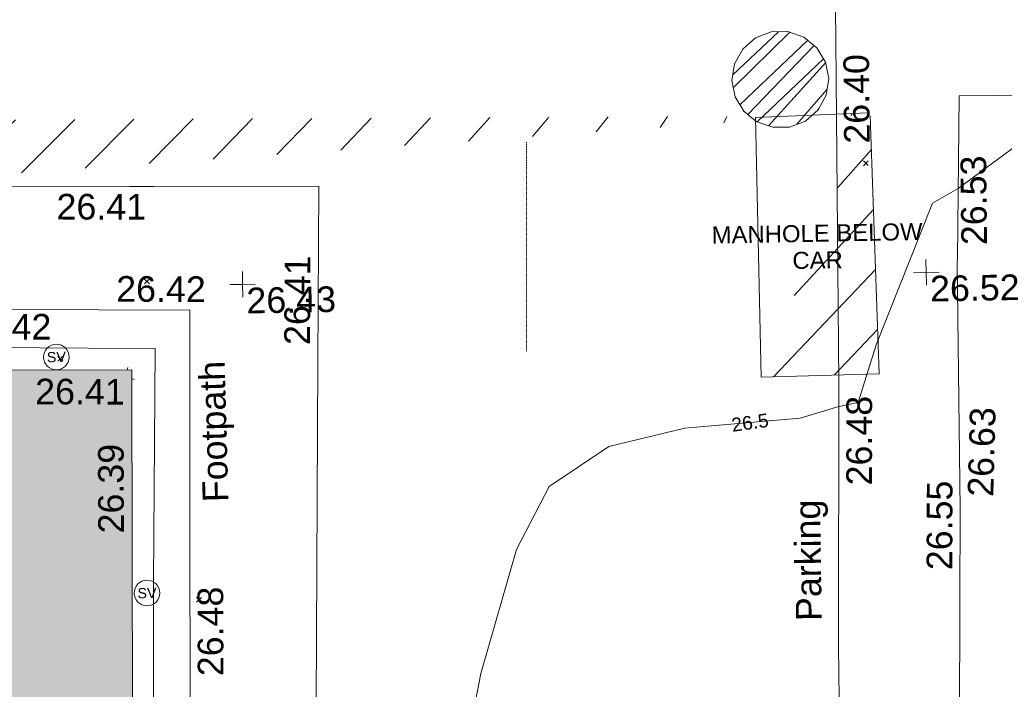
# Model space of a CAD drawing. Header units: millimetres. Extents: x -290717 to 520720, y -88450 to 287762.
# Tile 236 of 256: x 54517 to 68918, y 9662 to 19462. Entities that reach past the tile are written whole.
import ezdxf

# ---------------------------------------------------------------- set-up
doc = ezdxf.new("R2010")
doc.units = ezdxf.units.MM
for name, pattern in [('Dash', [6, 3, -3]), ('IMPORT-HIDDEN2 _3_', [4762.5, 3175, -1587.5]), ('IMPORT-UG_ELEC_STREET LIGHTING_QLB2 _2_', [2700, 1500, -300.0000000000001, 0, -250, 150, -300.0000000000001, 0, -200])]:
    doc.linetypes.add(name, pattern=pattern)
for name, color, linetype, lineweight, true_color in [('00_TOPO_EAVE', 7, 'Continuous', 9, 0x666666), ('00_TOPO_SERV_STOP_VALVE', 7, 'Continuous', 9, 0x666666), ('00_UAV_BUILDING_OUTLINE', 5, 'Continuous', 9, 0x0000ff), ('00_UAV_CONCRETE', 9, 'Continuous', 9, 0x808080), ('00_UAV_FOOTPATH', 7, 'Continuous', 9, 0xa50000), ('00_UAV_LEVEL_SPOT', 7, 'Continuous', 9, 0x666666), ('00_UAV_PARKING', 4, 'Continuous', 9, 0x00ffff), ('01_DTM_CONTOUR_MNR', 7, 'Continuous', 9, 0xa5a552), ('01_DTM_CONTOUR_MNR_LABELS', 7, 'Continuous', 9, 0xa5a552), ('12333-PUM-2D-U-0001-C01 - Rev2_REVIT IMPORT_dwg', 7, 'Continuous', 9, 0x767676), ('A_RHA_Line', 7, 'Continuous', 9, 0x00a600), ('A_RHA_Line-RoomAreaSeperator', 4, 'Dash', 9, 0x00ffff), ('PUM-CHAMBER EXTENTS', 6, 'IMPORT-HIDDEN2 _3_', 9, 0xff00ff), ('PUM-UNABLE TO SURVEY', 190, 'Continuous', 9, 0x7f00ff)]:
    doc.layers.add(name, color=color, linetype=linetype, lineweight=lineweight, true_color=true_color)
for name, color, linetype, lineweight in [('00_UAV_SURFACE', 7, 'Continuous', 9), ('A_RHA_Detail', 7, 'Continuous', 9), ('GEN-TEXT', 7, 'Continuous', 9)]:
    doc.layers.add(name, color=color, linetype=linetype, lineweight=lineweight)
doc.styles.add('Arial_1', font='arial.ttf', dxfattribs={"height": 250})
doc.styles.add('Swis721 Lt BT', font='swissl.ttf', dxfattribs={"height": 399.9999999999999})
doc.styles.add('Swis721 Lt BT_1', font='swissl.ttf', dxfattribs={"height": 200})
doc.styles.add('Swis721 Lt BT_2', font='swissl.ttf', dxfattribs={"height": 375})

# ---------------------------------------------------------------- blocks, each defined once
blk = doc.blocks.new('12333-PUM-2D-U-0001-C01 - Rev2_REVIT IMPORT_dwg_MSL_Eaves_SYM_1-V96-Site Location Plan Existing')
at = {"layer": '00_TOPO_EAVE', "color": 254, "true_color": 0xcccccc}
for p, q in [((85.4809092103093, 262.56699791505), (116.0873754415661, 356.5791934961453)), ((356.5791934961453, -116.0873754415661), (256.3530243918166, -83.45789751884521))]:
    blk.add_line(p, q, dxfattribs=at)
blk = doc.blocks.new('12333-PUM-2D-U-0001-C01 - Rev2_REVIT IMPORT_dwg_MSL_Sluice_Valve_SYM-2077246-Site Location Plan Existing')
at = {"layer": '00_TOPO_SERV_STOP_VALVE', "color": 254, "true_color": 0xcccccc}
blk.add_circle((0, 0), 500.0000000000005, dxfattribs=at)
at = {"layer": '00_TOPO_SERV_STOP_VALVE', "insert": (0, 198.9876086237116), "char_height": 399.9999999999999, "width": 785.1100955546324, "attachment_point": 2, "line_spacing_factor": 1.005061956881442, "style": 'Swis721 Lt BT'}
blk.add_mtext('SV', dxfattribs=at)
blk = doc.blocks.new('12333-PUM-2D-U-0001-C01 - Rev2_REVIT IMPORT_dwg_UAV-2077255-Site Location Plan Existing')
at = {"layer": '00_UAV_LEVEL_SPOT', "color": 254, "true_color": 0xcccccc, "flags": 128}
for points in [[(500.0000000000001, 0), (0, 0), (0, 500.0000000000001)], [(0, -500.0000000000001), (0, 0), (-500.0000000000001, 0)]]:
    blk.add_lwpolyline(points, dxfattribs=at)
blk = doc.blocks.new('12333-PUM-2D-U-0001-C01 - Rev2_REVIT IMPORT_dwg_MGS62954_T2_Galway_ITM_3d_Rev1-2077680-Site Location Plan Existing')
at = {"layer": '00_UAV_CONCRETE', "color": 254, "true_color": 0xcccccc, "flags": 128}
blk.add_lwpolyline([(533956493.1907822, 725554673.9320065), (533956520.6665001, 725553999.2555), (533959013.6665001, 725553955.2555001), (533959031.6478056, 725555775.3232448), (533959063.6665001, 725559016.2555001), (533959087.8507637, 725560774.8975872), (533959156.6026078, 725565774.4248832), (533959166.6665, 725566506.2555001)], dxfattribs=at)
at = {"layer": '00_UAV_FOOTPATH', "color": 254, "true_color": 0xcccccc, "flags": 128}
for points in [[(533953788.0375001, 725569750.5535), (533957893.9984466, 725569664.3986045), (533959221.0375001, 725569636.5535), (533959166.6665, 725566506.2555001)], [(533993072.2696593, 725572130.5538216), (533993074.1980001, 725572191.7465001), (533990590.1980001, 725572224.7465001), (533988136.501625, 725572288.9442148), (533987303.1980001, 725572310.7465), (533984262.1980003, 725572356.7465), (533983137.4971415, 725572374.2274361), (533980273.1980001, 725572418.7465001), (533978138.7141422, 725572462.465511), (533976416.1980001, 725572497.7464999), (533973481.198, 725572551.7465), (533973139.8394304, 725572554.7489772), (533970525.1980001, 725572577.7465), (533970459.0884669, 725570195.6251341), (533970457.6065001, 725570142.2255), (533970435.6065001, 725566525.2255), (533970407.7541479, 725565196.3306977), (533970369.6065, 725563376.2255001), (533971434.7722311, 725563333.7341017)]]:
    blk.add_lwpolyline(points, dxfattribs=at)
at = {"layer": '00_UAV_PARKING', "color": 254, "true_color": 0xcccccc, "flags": 128}
for points in [[(533960967.6665001, 725563844.2555001), (533961082.5783217, 725568842.837552), (533961141.7295001, 725571415.8715), (533958715.8780045, 725571456.1563985), (533958371.7295001, 725571461.8715), (533953716.7662603, 725571548.9706043)], [(533968742.7295001, 725574397.8715), (533968735.0546699, 725573401.5320109), (533968696.6065001, 725568410.2255001), (533968696.4523575, 725568402.2943459), (533968621.6065, 725564551.2255), (533968617.9209326, 725563405.014047)]]:
    blk.add_lwpolyline(points, dxfattribs=at)
at = {"layer": '00_UAV_SURFACE', "color": 254, "true_color": 0xcccccc, "flags": 128}
for points in [[(533955606.0375001, 725569159.5535), (533957724.4249581, 725569108.4037257), (533958704.1980001, 725569084.7465)], [(533958704.1980001, 725569084.7465), (533958621.198, 725565667.7465001), (533958595.8954318, 725564086.530612), (533958556.1980001, 725561605.7465), (533958501.6303162, 725559087.6475219), (533958474.1980001, 725557821.7465001), (533958434.6065, 725554293.2255001), (533958229.8860841, 725554299.1025137), (533956506.4405773, 725554348.5783428)]]:
    blk.add_lwpolyline(points, dxfattribs=at)
at = {"layer": '01_DTM_CONTOUR_MNR', "color": 254, "true_color": 0xcccccc, "flags": 128}
blk.add_lwpolyline([(533963114.0716934, 725562960.0630625), (533963386.6357023, 725564245.1007825), (533963936.447293, 725566051.9751492), (533964430.0000002, 725566962.4836603), (533965314.6153848, 725567535.3846155), (533966430.0000002, 725567785.737052), (533967385.0057199, 725567850.2782388), (533968118.0332533, 725567899.8176978), (533968690.0000002, 725568060.0000001), (533968972.1390121, 725568115.9647456), (533969251.5623379, 725568952.1607071), (533970107.7597438, 725571012.4090067), (533970490, 725571220.0000001), (533972370.0000001, 725572560.0000002)], dxfattribs=at)
at = {"xscale": 0.375, "yscale": 0.375, "zscale": 0.375}
for name, p in [('12333-PUM-2D-U-0001-C01 - Rev2_REVIT IMPORT_dwg_UAV-2077255-Site Location Plan Existing', (533960000.0000001, 725570000)), ('12333-PUM-2D-U-0001-C01 - Rev2_REVIT IMPORT_dwg_UAV-2077255-Site Location Plan Existing', (533970000, 725570000)), ('12333-PUM-2D-U-0001-C01 - Rev2_REVIT IMPORT_dwg_MSL_Sluice_Valve_SYM-2077246-Site Location Plan Existing', (533957258.1980001, 725568984.7465001)), ('12333-PUM-2D-U-0001-C01 - Rev2_REVIT IMPORT_dwg_MSL_Eaves_SYM_1-V96-Site Location Plan Existing', (533958259.1152684, 725568681.1617835)), ('12333-PUM-2D-U-0001-C01 - Rev2_REVIT IMPORT_dwg_MSL_Sluice_Valve_SYM-2077246-Site Location Plan Existing', (533958523.1980001, 725565508.7465))]:
    blk.add_blockref(name, p, dxfattribs=at)
at = {"layer": '00_UAV_BUILDING_OUTLINE', "color": 251, "true_color": 0x666666, "char_height": 375, "width": 1495.902363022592, "attachment_point": 1, "line_spacing_factor": 1.005061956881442, "style": 'Swis721 Lt BT_2'}
for s, insert, rotation in [('26.41', (533956943.2658185, 725568673.7869657), 358.8086429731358), ('26.39', (533957825.7601645, 725566392.5965006), 89.1319485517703)]:
    blk.add_mtext(s, dxfattribs=dict(at, insert=insert, rotation=rotation))
at = {"layer": '00_UAV_CONCRETE', "color": 251, "true_color": 0x666666, "insert": (533959245.4370162, 725564277.8989619), "char_height": 375, "width": 1495.902363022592, "attachment_point": 1, "rotation": 89.21213707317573, "line_spacing_factor": 1.005061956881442, "style": 'Swis721 Lt BT_2'}
blk.add_mtext('26.48', dxfattribs=at)
at = {"layer": '00_UAV_FOOTPATH', "color": 251, "true_color": 0x666666, "char_height": 375, "attachment_point": 1, "line_spacing_factor": 1.005061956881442, "style": 'Swis721 Lt BT_2'}
for s, insert, width, rotation in [('26.53', (533970521.1845819, 725570389.4092703), 1495.902363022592, 89.58520624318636), ('26.42', (533958154.3324873, 725570154.2746619), 1495.902363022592, 358.7979457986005), ('Footpath', (533959362.0925547, 725566818.2868403), 2436.183848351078, 90.5259575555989), ('26.55', (533969929.2702774, 725565644.2167461), 1495.902363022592, 88.7993115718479)]:
    blk.add_mtext(s, dxfattribs=dict(at, insert=insert, width=width, rotation=rotation))
at = {"layer": '00_UAV_LEVEL_SPOT', "char_height": 375, "width": 1495.902363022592, "attachment_point": 1, "line_spacing_factor": 1.005061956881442, "style": 'Swis721 Lt BT_2'}
for s, insert in [('26.43', (533960051.8765643, 725569949.1441548)), ('26.52', (533970051.8765643, 725569949.1441548))]:
    blk.add_mtext(s, dxfattribs=dict(at, insert=insert))
at = {"layer": '00_UAV_PARKING', "color": 251, "true_color": 0x666666, "char_height": 375, "attachment_point": 1, "line_spacing_factor": 1.005061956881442, "style": 'Swis721 Lt BT_2'}
for s, insert, width, rotation in [('26.40', (533968832.9225905, 725571903.5341206), 1495.902363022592, 89.5586577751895), ('26.41', (533957302.4789338, 725571372.1571904), 1495.902363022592, 358.96955332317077), ('26.41', (533960593.2252265, 725569104.1532856), 1495.902363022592, 88.68306594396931), ('26.48', (533968776.7823598, 725566905.2878411), 1495.902363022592, 88.88659171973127), ('Parking', (533968006.959736, 725564930.7857432), 2037.276551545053, 89.71124799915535)]:
    blk.add_mtext(s, dxfattribs=dict(at, insert=insert, width=width, rotation=rotation))
at = {"layer": '00_UAV_SURFACE', "color": 251, "true_color": 0x666666, "char_height": 375, "width": 1495.902363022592, "attachment_point": 1, "line_spacing_factor": 1.005061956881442, "style": 'Swis721 Lt BT_2'}
for s, insert, rotation in [('26.42', (533955885.8376176, 725569638.6135099), 359.03358234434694), ('26.63', (533970548.159185, 725566714.0136933), 87.45176248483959)]:
    blk.add_mtext(s, dxfattribs=dict(at, insert=insert, rotation=rotation))
at = {"layer": '01_DTM_CONTOUR_MNR_LABELS', "color": 251, "true_color": 0x666666, "insert": (533967372.9087117, 725567949.0338944), "char_height": 200, "width": 620.5117196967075, "attachment_point": 2, "rotation": 6.983617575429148, "line_spacing_factor": 1.005061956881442, "style": 'Swis721 Lt BT_1'}
blk.add_mtext('26.5', dxfattribs=at)
blk = doc.blocks.new('12333-PUM-2D-U-0001-C01 - Rev2_REVIT IMPORT_dwg-1620468-Site Location Plan Existing')
at = {"layer": 'PUM-CHAMBER EXTENTS', "true_color": 0xffaaff}
h = blk.add_hatch(dxfattribs=at)
h.set_pattern_fill('FP_3', color=211, style=0, pattern_type=2)
h.set_pattern_definition([(45, (-533641079.65, -725615854.3560001), (-265.1650429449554, 265.1650429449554), []), (45, (-533640902.873, -725615854.3560001), (-265.1650429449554, 265.1650429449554), [])])
h.paths.add_polyline_path([(326714.4840119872, -43691.31622579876), (326960.6598727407, -43691.31622579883), (327191.9895125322, -43607.11912263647), (327380.5711626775, -43448.88032949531), (327503.6590930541, -43235.68578029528), (327546.4070827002, -42993.24988399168), (327503.6590930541, -42750.81398768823), (327380.3118385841, -42537.40183974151), (327191.9895125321, -42379.3806453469), (326960.6598727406, -42295.1835421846), (326714.4840119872, -42295.18354218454), (326483.1543721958, -42379.3806453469), (326294.5727220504, -42537.61943848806), (326171.4847916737, -42750.81398768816), (326128.7368020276, -42993.24988399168), (326171.4847916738, -43235.68578029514), (326294.5727220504, -43448.88032949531), (326483.1543721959, -43607.11912263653), (326702.0833553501, -43686.80275589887)])
at = {"layer": 'PUM-UNABLE TO SURVEY', "true_color": 0xffffd4}
h = blk.add_hatch(dxfattribs=at)
h.set_pattern_fill('FP_12', style=0, pattern_type=2)
h.set_pattern_definition([(45, (-533641079.65, -725615854.3560001), (-441.9417382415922, 441.9417382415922), [])])
h.paths.add_polyline_path([(326478.3501528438, -47344.35617865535), (328206.3501528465, -47326.35617861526), (328142.3501528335, -43547.35617863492), (328091.7662228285, -43549.07168536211), (326658.1005207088, -46921.52427775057)])
h.paths.add_polyline_path([(309585.35015292, -44172.35617863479), (312328.3501529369, -43797.35617863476), (312393.1752969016, -43334.82625065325), (309787.8046947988, -43307.39784615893)])
h.paths.add_polyline_path([(314779.3501529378, -44213.35617871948), (326462.0334655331, -43589.39657766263), (326383.6476485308, -43523.62306753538), (314841.3851631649, -43377.55991282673)])
h.paths.add_polyline_path([(307725.350152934, -43762.35617871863), (307835.9248455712, -43273.32765665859), (295233.1174567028, -43103.25692144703), (295185.5180985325, -43284.19489728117), (295072.2903490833, -43453.65219968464), (306554.5280522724, -43733.79095838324)])
h.paths.add_polyline_path([(294119.6921323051, -43430.41111298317), (294001.2953490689, -43238.49801812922), (293971.0063920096, -43086.22514828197), (287813.7425422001, -43010.99387663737), (287764.3501529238, -43275.35617863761), (294002.5302771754, -43427.55264780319)])
h.paths.add_polyline_path([(285829.3501528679, -42976.35617863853), (287815.2071889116, -43003.15466533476), (288485.3501528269, -39416.35617869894), (286593.3501528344, -39066.35617872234), (285891.298634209, -42659.31617595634)])
h.paths.add_polyline_path([(307835.9248455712, -43273.32765665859), (309792.0119898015, -43289.42277623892), (310569.3501528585, -39968.35617860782), (308707.3501528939, -39419.35617860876), (307846.7125196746, -43225.61801595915)])
h.paths.add_polyline_path([(312393.1752969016, -43334.82625065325), (314842.1040966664, -43367.87373829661), (315075.3501529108, -40225.35617870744), (312876.3501528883, -39887.35617871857), (312397.3485885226, -43305.04966400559)])
h.paths.add_polyline_path([(327259.4069556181, -43550.54917098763), (327362.8666276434, -43536.83730517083), (327277.1270130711, -43535.68027730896)])
h.paths.add_polyline_path([(327486.2405992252, -43538.50219628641), (328092.8627164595, -43546.49237221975), (328110.350152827, -43505.35617861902), (327489.913348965, -43538.30713914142)])
h.paths.add_polyline_path([(284750.598907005, -42477.65479609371), (285640.3501528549, -38415.35617865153), (283840.3501529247, -38054.35617861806), (283045.3501528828, -42103.35617861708), (283976.1148794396, -42307.65713441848)])
at = {"layer": 'GEN-TEXT', "color": 253, "true_color": 0xaaaaaa}
for p, q in [((328030.5061350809, -44276.64751640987), (328101.2168132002, -44205.93683829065)), ((328101.2168132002, -44276.64751640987), (328030.5061350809, -44205.93683829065)), ((317487.994813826, -45821.71151775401), (317558.7054919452, -45751.0008396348)), ((317558.7054919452, -45821.71151775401), (317487.994813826, -45751.0008396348)), ((316200.9948138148, -46930.71151769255), (316271.705491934, -46860.00083957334)), ((316271.705491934, -46930.71151769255), (316200.9948138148, -46860.00083957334)), ((318166.9948138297, -50494.71151770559), (318237.7054919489, -50424.00083958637)), ((318237.7054919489, -50494.71151770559), (318166.9948138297, -50424.00083958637))]:
    blk.add_line(p, q, dxfattribs=at)
at = {"layer": 'PUM-CHAMBER EXTENTS', "color": 211, "linetype": 'Continuous', "true_color": 0xffaaff, "flags": 128}
blk.add_lwpolyline([(327546.4070827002, -42993.24988399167), (327503.6590930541, -42750.81398768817), (327380.5711626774, -42537.61943848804), (327380.311838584, -42537.40183974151), (327191.989512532, -42379.38064534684), (326960.6598727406, -42295.18354218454), (326714.4840119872, -42295.18354218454), (326483.1543721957, -42379.38064534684), (326355.4064929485, -42486.5738437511), (326294.5727220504, -42537.61943848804), (326171.4847916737, -42750.81398768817), (326128.7368020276, -42993.24988399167), (326171.4847916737, -43235.68578029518), (326294.5727220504, -43448.8803294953), (326414.7539878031, -43549.72438537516), (326483.1543721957, -43607.11912263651), (326714.4840119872, -43691.31622579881), (326960.6598727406, -43691.31622579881), (327191.989512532, -43607.11912263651), (327380.5711626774, -43448.8803294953), (327503.6590930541, -43235.68578029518)], close=True, dxfattribs=at)
at = {"layer": 'PUM-UNABLE TO SURVEY', "color": 7, "true_color": 0xffffd4, "flags": 128}
blk.add_lwpolyline([(328110.3501528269, -43505.35617861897), (326462.3501528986, -43542.35617863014), (326478.3501528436, -47344.3561786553), (328206.3501528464, -47326.35617861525), (328142.3501528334, -43547.3561786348)], dxfattribs=at)
blk.add_blockref('12333-PUM-2D-U-0001-C01 - Rev2_REVIT IMPORT_dwg_MGS62954_T2_Galway_ITM_3d_Rev1-2077680-Site Location Plan Existing', (-533641079.6498471, -725615854.3561786))
at = {"layer": 'PUM-UNABLE TO SURVEY', "color": 51, "true_color": 0xffff7f, "insert": (327335.0489523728, -45127.48750479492), "char_height": 250, "width": 3682.086025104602, "attachment_point": 2, "line_spacing_factor": 0.9417779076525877, "style": 'Arial_1'}
blk.add_mtext('MANHOLE BELOW\\PCAR', dxfattribs=at)

msp = doc.modelspace()

# ---------------------------------------------------------------- hatches: boundary and pattern name
at = {"layer": 'A_RHA_Detail', "true_color": 0xc0c0c0}
h = msp.add_hatch(color=9, dxfattribs=at)
h.paths.add_polyline_path([(-80880.60083898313, -68502.79057078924), (-80400.86592458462, -68483.4150911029), (-80400.86592458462, -62984.64684182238), (-24474.85765180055, -63009.32043784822), (-24456.14471274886, -50840.30023854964), (-36622.55041054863, -50831.65104346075), (-36622.5504104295, -44228.57792609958), (-50959.05265825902, -44213.68205212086), (-50959.05265825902, -42573.78171509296), (-54563.93258049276, -42571.21897729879), (-54565.69773355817, -45054.17447471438), (-92408.82109324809, -45027.27149617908), (-92411.78875845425, -49201.74309219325), (-100061.9988811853, -49201.74309219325), (-100052.221444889, -64852.82557835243), (-86120.90825231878, -64852.82557835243), (-86092.16626519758, -62957.90041523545), (-84861.10047611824, -62957.90041520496), (-84854.79054275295, -68240.10973718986), (-80870.60226895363, -68240.10973718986)])
h.paths.add_polyline_path([(-137238.9269955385, -68461.93840922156), (-132719.7426408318, -68433.06336920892), (-132847.0731201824, -62850.0428228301), (-130454.6837966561, -62916.63108081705), (-130498.2830220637, -61355.8539363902), (-117581.136331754, -61423.42893434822), (-117492.3908565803, -49183.91309186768), (-125136.5200282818, -49178.47881939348), (-125133.5727033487, -45032.61887132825), (-163007.1824077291, -45005.69421944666), (-163007.1824077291, -44090.29634113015), (-163123.8521375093, -44090.21339942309), (-163122.6389897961, -42383.751842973), (-166563.8543420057, -42383.75184295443), (-166565.0349082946, -44044.3982420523), (-193158.4656786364, -44025.49275802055), (-193195.152889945, -62863.6565097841), (-137269.7106414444, -62916.63108078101), (-137254.3708868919, -65679.90523788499)])
h.paths.add_polyline_path([(120310.9497607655, -32334.2823016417), (120312.4652266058, -31610.73011961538), (133451.2244789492, -31638.24899384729), (133469.2230092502, -19717.98315777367), (121295.7536929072, -19692.48606427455), (121319.8434528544, -8190.941560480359), (112277.0825929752, -8172.001674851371), (112263.1769726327, -14811.12345451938), (78285.85310969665, -14739.95861435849), (78292.82277619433, -8167.077575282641), (76545.55099677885, -8163.40371230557), (69355.76844230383, -8152.931592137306), (69353.66597202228, -9156.746357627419), (68372.60878942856, -9154.691552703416), (68372.60878942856, -13705.52853212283), (69333.72334743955, -13707.54156767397), (69325.07112544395, -16249.53369225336), (66623.4489111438, -16249.53369225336), (66619.79243932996, -17995.29925522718), (65989.07757491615, -17995.29925522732), (65985.44262769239, -19730.78799479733), (57152.23993372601, -19712.28702423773), (57127.42535098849, -31559.89461998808), (70277.87165423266, -31587.43801817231), (70277.87165428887, -32271.74147154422), (78263.96947906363, -32285.12944888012), (78266.62669288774, -31019.79372153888), (112335.8856506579, -31091.15111856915), (112335.8856506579, -32317.57330550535), (119781.4233959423, -32333.17321910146)])
h.paths.add_polyline_path([(7503.71740934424, -1791.43926322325), (15482.43097389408, -674.0213230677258), (15484.0826184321, 148.1327206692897), (56188.28042539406, 205.5276654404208), (56155.8432600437, 14338.31663138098), (18016.62665932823, 14236.4814953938), (17967.9025208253, 34313.18372075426), (21727.10644861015, 34324.06926249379), (21708.9097307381, 40608.10218319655), (18009.66447156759, 40608.10218325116), (17995.54603703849, 45483.75063445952), (9770.084212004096, 45420.63294734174), (3966.216019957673, 45443.14492469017), (3984.771235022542, 14176.56786831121), (1023.062455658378, 14176.56786840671), (-276.5134647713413, 14190.52623465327), (-231.6790044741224, 5976.811441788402), (-226.4491536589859, 193.7444677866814), (1220.250839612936, 179.5999159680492), (7477.609307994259, 143.2867556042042), (7488.638446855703, -674.0213230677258)])
h.paths.add_polyline_path([(77755.59663317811, 53.47451145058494), (77729.51881611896, 1699.844979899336), (94464.47132486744, 1659.976083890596), (94606.37913471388, 17991.39023626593), (88810.41901146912, 18015.03260816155), (88799.89418497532, 14436.74271609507), (69413.88950349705, 14457.87738898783), (69377.35724448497, 99.62816357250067), (70760.85642036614, 92.0068082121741)])
h.paths.add_polyline_path([(61252.12079698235, 46453.95617369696), (105774.7348988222, 46472.68783510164), (105768.2642197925, 61852.61234310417), (92285.13876306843, 61852.61234310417), (92308.59670397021, 65784.30757142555), (96107.46680002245, 65767.6044524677), (96059.6808111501, 75209.20847378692), (101084.8427276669, 75071.88872768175), (104988.0046543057, 74765.36560410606), (108403.6894220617, 74363.84089439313), (112009.2703903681, 73787.25420864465), (115645.3524814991, 73049.69667210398), (116890.8108050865, 72761.69136255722), (120208.9929832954, 71893.18353872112), (120865.241739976, 71703.68487155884), (124135.6329505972, 70669.67317909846), (127435.6253142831, 69480.50055823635), (127820.4368655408, 69394.93141813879), (128274.3081769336, 69331.69585757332), (128731.879114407, 69306.66104520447), (129189.9401456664, 69320.00258265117), (129645.2782985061, 69371.62688830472), (130094.6997111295, 69461.17185607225), (130535.0520071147, 69588.00939078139), (130963.2464342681, 69751.2498188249), (131376.279516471, 69949.74812593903), (131771.254123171, 70182.11198906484), (132162.5575600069, 70460.54046602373), (132496.0921582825, 70741.69081117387), (132820.8713676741, 71064.98072578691), (133117.4593294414, 71414.31364276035), (133383.77568926, 71787.23923958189), (133616.5473239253, 72178.53728446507), (133817.1647262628, 72590.54524901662), (133982.6025969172, 73017.89547517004), (134111.7005086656, 73457.59040804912), (134203.5529320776, 73906.545904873), (134257.5155882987, 74361.61286220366), (134272.5462649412, 74819.59931534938), (134250.5259874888, 75277.29281749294), (134189.6227572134, 75731.48297750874), (134090.9274700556, 76178.98397761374), (133955.1324028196, 76616.65691996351), (133783.1900598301, 77041.4318434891), (133576.3064937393, 77450.3292564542), (133335.9328436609, 77840.48103831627), (133063.7551572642, 78209.15055536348), (132761.6825665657, 78553.75185442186), (132431.8338935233, 78871.86780505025), (132076.5227904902, 79161.26705200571), (131698.2415079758, 79419.91966864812), (131299.6434187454, 79646.01139199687), (131093.5942456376, 79746.34209763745), (132146.0467355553, 83110.22226149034), (122787.763295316, 86282.54285521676), (121604.3555410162, 82800.35918872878), (117095.9864226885, 83870.84033788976), (116841.9598400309, 83526.35449576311), (116120.5435466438, 91221.9361197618), (110237.7341284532, 91274.27491024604), (110194.3680786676, 90435.39030217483), (104988.0046543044, 90486.49901569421), (104973.2761846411, 94309.82427956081), (103746.1314668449, 94309.82427962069), (103839.9937121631, 122852.1474272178), (96365.09202303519, 122931.9599471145), (96350.3400238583, 123952.416858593), (104555.5505249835, 123902.1925258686), (104607.3234457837, 120248.5396157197), (125502.5015002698, 120134.193340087), (125662.0200253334, 137657.3796883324), (114479.5865733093, 137699.2256881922), (114382.3062641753, 129149.9458158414), (104644.1590035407, 129187.997507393), (104577.9931702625, 126217.3903165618), (101184.4926405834, 126159.1566967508), (101264.6166812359, 135959.2655565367), (89967.23177303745, 135988.8856164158), (89927.63362986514, 125823.6463181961), (93630.53562299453, 125840.7948842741), (93580.6568888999, 122931.9599471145), (88697.38835373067, 122904.7310127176), (88679.38989541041, 95739.0914377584), (86378.25848993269, 95739.0914377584), (86378.18187189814, 96178.10083375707), (83279.5074328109, 96200.92083330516), (83273.62493422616, 95735.74732136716), (70169.67509616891, 95733.22421950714), (70166.2684274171, 96272.07409350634), (66674.99731291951, 96257.14073659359), (66654.74538556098, 95755.71092140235), (65784.77231076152, 95755.71092140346), (65887.65094981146, 117470.6305650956), (53473.34271625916, 117487.9046429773), (53434.44066306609, 98570.4634906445), (40649.41626913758, 98570.46349066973), (40610.16711556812, 94406.01479082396), (38853.82372865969, 94410.36303444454), (38848.65589191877, 89463.65332732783), (40612.46601909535, 89518.45976927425), (40665.38257359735, 86257.73741131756), (38372.19584673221, 86305.7230928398), (38369.79373532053, 76901.0507917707), (50937.95125076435, 76944.40198877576), (50922.88567283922, 74598.78180893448), (56484.90611318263, 74588.85093774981), (56484.9061131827, 75194.85181998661), (92465.40372273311, 75233.02581663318), (92645.92783659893, 71766.64845097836), (89810.5550181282, 69362.83965827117), (85313.16173971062, 69360.94750424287), (85313.16173971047, 66907.40508090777), (75210.14498260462, 66903.15451592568), (75210.14498260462, 63815.70944554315), (70819.40014306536, 63815.70999204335), (70819.21601502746, 64253.35708063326), (69456.8341568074, 64253.35708063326), (69455.71957374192, 66901.99623168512), (61303.3285675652, 66898.56680686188), (61304.56054652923, 63970.32021231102), (70500.41048205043, 63970.32021223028), (70500.40885431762, 61852.59006210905), (61245.64388480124, 61848.69637492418), (61252.12079698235, 46455.07044720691)])
h.paths.add_polyline_path([(-17153.16561239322, 48569.32684293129), (-17153.16561227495, 60770.38083690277), (-29362.88357762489, 60774.7042869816), (-29362.88357762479, 67399.20394583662), (-43507.25361058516, 67405.01911302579), (-43488.53133082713, 69093.07334179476), (-45766.41866234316, 69109.32868391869), (-45794.34620035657, 67405.01911302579), (-47272.11273197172, 67404.21245453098), (-47272.44887636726, 66454.91798912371), (-86004.56386335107, 66468.6329952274), (-86006.66970790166, 60521.58362724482), (-92662.8772251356, 60521.58362724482), (-92666.53762789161, 50184.35611936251), (-79752.016597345, 50179.78302554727), (-79752.016597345, 48591.49323813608), (-17157.71631240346, 48569.32845421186)])
h.paths.add_polyline_path([(-201056.4185879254, 48628.75479108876), (-138377.9751621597, 48634.64535782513), (-138377.9751621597, 50133.28202330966), (-125467.710581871, 50134.49533928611), (-125468.6909603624, 60566.19036866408), (-132186.8595615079, 60565.86652591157), (-132187.4203588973, 66533.01978768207), (-170643.3098734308, 66805.61809689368), (-170643.3098732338, 67738.78475851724), (-200340.0100486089, 67488.93693767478), (-200348.7175167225, 60827.7802510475), (-201057.5650552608, 60827.71357562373), (-201056.6510294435, 51102.0431337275)])
h.paths.add_polyline_path([(-240051.5126725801, 54769.1949116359), (-239444.4902595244, 54811.10754483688), (-239186.5396225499, 54841.92927608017), (-238764.8191578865, 54940.98166103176), (-238382.4735933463, 55122.46891391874), (-237990.3402229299, 55354.87497237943), (-237269.2031026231, 55936.21514997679), (-237030.2712443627, 56228.66101920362), (-236793.0039600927, 56569.31473977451), (-236554.5880579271, 57004.26389721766), (-236432.7219585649, 57267.46508911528), (-236300.0815274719, 57753.26239002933), (-236250.7285154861, 58017.17885687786), (-236235.6490610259, 58516.21786795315), (-236233.2538430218, 58987.85640057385), (-236213.702979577, 59823.48083772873), (-236363.8287856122, 59820.8603820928), (-236634.0279869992, 60698.06075831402), (-236391.9547756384, 61432.1972634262), (-236225.4740089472, 61435.10319604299), (-236201.6036570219, 62637.68779599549), (-232563.5271750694, 62639.28734435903), (-232563.5271750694, 63049.03842407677), (-232732.1945866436, 63049.15302221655), (-232860.1521278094, 63457.9589027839), (-232731.6068089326, 63914.24862701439), (-232560.8209657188, 63914.24862701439), (-232521.9864006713, 70597.99604498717), (-240628.6947850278, 70598.85496274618), (-240629.7923196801, 72350.98321581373), (-246412.6011213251, 72347.36085937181), (-246412.6011213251, 70616.45923939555), (-254449.5805725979, 70618.60952619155), (-254454.637144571, 70754.06491724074), (-254469.7140363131, 73191.6627625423), (-263883.2532625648, 73267.83063692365), (-263902.4181505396, 68260.74348557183), (-263714.8217520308, 68259.82096576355), (-263552.9672900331, 67819.6543439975), (-263719.0883117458, 67392.20684197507), (-263913.629869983, 67392.20684288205), (-263956.7001914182, 58633.76423459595), (-260181.1963171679, 58611.22607638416), (-260192.3146984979, 56354.25111578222), (-257184.684388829, 56339.46086010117), (-257213.4419958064, 57092.93866025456), (-257338.5163846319, 57093.27331227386), (-257471.0109295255, 57531.7457231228), (-257338.5163845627, 58062.22513700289), (-257203.4956297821, 58064.06881293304), (-257173.5751889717, 58598.54056827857), (-256478.2273617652, 58575.27357918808), (-256478.2273617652, 58788.51859477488), (-256013.0091299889, 58911.92701537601), (-255397.0786589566, 58780.99767608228), (-255397.0786664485, 58595.98242230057), (-243809.8853614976, 58585.92793205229), (-243805.3570672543, 58352.04527760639), (-243740.9394682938, 57884.52572396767), (-243619.083060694, 57421.84877501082), (-243424.3877541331, 56943.65915328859), (-243247.1437899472, 56608.24157716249), (-243003.0710577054, 56249.99021479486), (-242732.2093200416, 55932.75703086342), (-242371.7230179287, 55603.12658814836), (-242141.2551255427, 55424.88676771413), (-241804.9643038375, 55216.88439829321), (-241529.464082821, 55077.02869058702), (-241100.6275144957, 54917.18295005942), (-240836.2134980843, 54840.82833179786), (-240453.4486196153, 54788.6078413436), (-240203.3756532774, 54776.52967577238)])
h.paths.add_polyline_path([(40276.69022620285, 59895.3641775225), (40328.62676026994, 69196.9439153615), (36588.99968782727, 69217.82459101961), (36619.46637569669, 74674.25962431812), (32264.36460075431, 74687.02318924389), (32233.48293864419, 69156.26826309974), (11916.69390488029, 69269.70959690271), (11966.66200108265, 78218.75165977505), (29087.50901742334, 78123.15526811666), (29143.44567202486, 88141.13700481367), (15719.34879623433, 88216.09212957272), (15732.60379610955, 90589.99788900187), (4594.294101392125, 90652.19003492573), (4525.129359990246, 78265.12250452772), (10096.76365550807, 78234.01258734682), (10077.43887221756, 74773.03821913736), (4547.641142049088, 74803.91453678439), (4465.579974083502, 60107.16002351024), (19125.89094757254, 60025.30234268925), (19139.86249371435, 62527.53804648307), (31738.59196305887, 62457.19146407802), (31724.55430855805, 59943.11609818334), (38369.79364222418, 59906.01157297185)])
h.paths.add_polyline_path([(-246083.0241259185, 72334.29150213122), (-246083.0594797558, 72334.30275087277), (-246208.2905500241, 72334.29150213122)])
h.paths.add_polyline_path([(-114575.3004830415, 112178.0758696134), (-114575.3246436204, 112178.0758696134), (-114707.2752166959, 115801.5811617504)])
h.paths.add_polyline_path([(-154699.9178766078, 101760.4080976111), (-114382.0503338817, 101776.0542915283), (-114382.0503338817, 106926.936016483), (-113755.641395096, 106927.1791078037), (-113757.5507412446, 111847.2721532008), (-114431.6837526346, 111847.2721532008), (-114431.8098651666, 112178.075869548), (-114575.3004830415, 112178.0758696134), (-114578.9984943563, 121707.2390834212), (-123056.9849702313, 121707.2390834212), (-123068.8201032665, 156452.7036899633), (-119381.2340625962, 156454.1347343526), (-119381.2340625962, 160165.8603541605), (-115501.031452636, 160167.3661472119), (-115503.3750945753, 166206.5793118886), (-132411.7987151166, 166599.6604729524), (-132411.8243306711, 166665.6603411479), (-135275.0124468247, 166664.5489553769), (-135275.0124468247, 166628.1883102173), (-135911.3205077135, 166628.1944503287), (-135911.3479256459, 166352.1604668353), (-152521.1633846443, 166345.7145607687), (-152518.3680955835, 159142.6836790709), (-150699.3133726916, 159117.9265656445), (-150755.6690356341, 122560.6912032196), (-151059.2005266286, 122560.6912032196), (-151061.0981347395, 121302.4374931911), (-154138.3148337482, 121372.6012653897), (-154138.3148337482, 121865.183451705), (-154704.3888425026, 121867.2611370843), (-154688.5451973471, 119352.3937021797), (-154745.5933227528, 119352.3715636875), (-154745.5763474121, 118722.1532660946), (-160794.1544526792, 118748.744283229), (-160794.1544527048, 119410.5425977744), (-163852.1622693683, 119422.408321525), (-163855.0715294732, 118762.2003111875), (-167568.6765459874, 118778.5256058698), (-166634.6619849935, 124395.1277019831), (-166843.6206842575, 124471.2090400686), (-167568.6765459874, 124707.6250904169), (-168028.2173235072, 124841.3808643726), (-168630.5006276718, 124991.3056740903), (-169238.2056070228, 125117.4693074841), (-169850.3952285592, 125219.6772877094), (-170466.1255403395, 125297.7720169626), (-171089.1102599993, 125351.8553033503), (-171704.4065937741, 125381.1774254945), (-172325.0479971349, 125386.3595015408), (-172782.2248668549, 125374.5832363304), (-173401.7764236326, 125337.4554476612), (-174019.3926983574, 125276.0328036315), (-174634.1213722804, 125190.4100127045), (-175245.0145766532, 125080.7190996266), (-176047.1958093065, 124895.7675261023), (-176665.4852587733, 124724.7228134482), (-177045.3001228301, 124609.1129151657), (-177631.5127793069, 124405.2077276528), (-176665.4852586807, 118818.5158793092), (-177558.9402083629, 118822.4435769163), (-177662.2853368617, 125263.4341236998), (-176365.3912352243, 126542.9270807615), (-159462.2970490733, 126319.9103917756), (-157057.7396790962, 128609.0850976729), (-157060.6673204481, 136153.1661957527), (-158638.8016610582, 137740.2441626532), (-159352.3735831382, 137740.2441626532), (-161634.4140635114, 140201.1078539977), (-168727.9404946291, 140256.8191147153), (-171035.0401162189, 137942.884730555), (-174184.1459014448, 137942.884730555), (-176460.1168228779, 140292.2858551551), (-177341.68569345, 140292.285855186), (-177341.7114445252, 140358.4281613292), (-183428.5803825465, 140356.0660244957), (-185921.6385984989, 137917.4639097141), (-185921.6385985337, 131757.309115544), (-186906.8767412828, 131756.9267734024), (-187725.3914540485, 130809.9989183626), (-187724.0588902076, 127376.1828149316), (-186481.0281350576, 126304.557648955), (-186479.4846755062, 122327.2959175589), (-185176.2828158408, 121059.4673825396), (-180304.1129154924, 121059.4673825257), (-180304.1136492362, 118802.0484409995), (-193555.3706955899, 118802.0484409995), (-193555.3686998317, 133117.8341649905), (-192593.6442938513, 133118.2073819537), (-192593.6442938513, 134200.8158367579), (-192224.6284783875, 134200.9592041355), (-192225.5653014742, 136615.0101267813), (-192595.0012461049, 136615.0101267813), (-192595.4357332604, 137734.4745166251), (-193589.2709668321, 137734.4746851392), (-193589.2685988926, 147474.5705834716), (-193163.2062206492, 147492.8644728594), (-192606.8095195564, 147551.4951472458), (-192359.9383250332, 147589.5931622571), (-192199.8207947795, 147616.5827293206), (-191882.7548926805, 147682.9245600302), (-191568.5380071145, 147761.6632019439), (-191020.2573150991, 147932.4221712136), (-190950.5841382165, 147955.8263236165), (-190647.7999969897, 148070.951423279), (-190349.769078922, 148197.8750093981), (-190056.9509284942, 148336.4013817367), (-189769.7970512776, 148486.316942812), (-189375.4954991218, 148717.2624196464), (-189132.9060261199, 148873.2749095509), (-188867.5421091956, 149059.0543930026), (-188609.6764469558, 149255.1087866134), (-188354.9814056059, 149465.3525772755), (-188079.6339208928, 149713.8792482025), (-187884.9836199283, 149901.8220103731), (-187538.2510284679, 150274.4802367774), (-187446.2998447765, 150378.396083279), (-187241.3270201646, 150629.2310214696), (-187046.3599558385, 150887.9197697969), (-186861.699277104, 151154.0634500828), (-186546.1373636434, 151669.8298752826), (-186524.4196769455, 151707.063245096), (-163675.289831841, 151669.8298752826), (-163687.5843044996, 148134.0767945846), (-157303.6541541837, 148136.4921063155), (-157303.6541541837, 155759.9150161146), (-157557.4317586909, 155765.0384228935), (-157555.9168973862, 166678.0466575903), (-187009.2021991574, 166699.7464767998), (-187013.0952111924, 162054.4009359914), (-188707.1775469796, 162044.5925187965), (-188705.9961893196, 155021.5333641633), (-188737.9999316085, 154650.5326603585), (-188799.0133970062, 154283.1866125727), (-188857.2045401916, 154035.4341107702), (-188966.1106131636, 153679.3368924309), (-189102.6200311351, 153332.8820747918), (-189265.8911677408, 152998.2056672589), (-189454.9174010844, 152677.3710606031), (-189645.2484685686, 152421.322012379), (-189916.9563410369, 152104.2450531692), (-190212.7041973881, 151809.4634871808), (-190530.6686598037, 151538.7947475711), (-190868.889367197, 151293.9075915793), (-191225.2810786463, 151076.3118324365), (-191597.6465194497, 150887.3490190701), (-192092.8415776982, 150682.5621956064), (-192485.2937347, 150569.6612301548), (-192903.8930807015, 150482.2408890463), (-193187.215491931, 150440.8868273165), (-193594.1866364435, 150407.1257787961), (-193594.5953882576, 151459.989522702), (-205369.2399268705, 151455.4201248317), (-205354.452352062, 113350.0822379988), (-207187.1580384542, 113349.3709450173), (-207184.3024929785, 105991.0636522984), (-205312.8709512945, 105991.0636522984), (-205311.2365670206, 101769.6553082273), (-175488.645120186, 101781.2285901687), (-175488.645120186, 110889.6985621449), (-154703.462766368, 110897.5679794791), (-154700.5193329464, 103310.2697088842)])
h.paths.add_polyline_path([(193735.9435692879, 113047.8274775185), (208865.0938716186, 114991.026643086), (208976.1154122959, 114126.6471161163), (216447.8967330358, 115086.3281915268), (216038.7305308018, 118271.970241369), (232648.5073383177, 120405.3421627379), (233425.9936153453, 114352.0734369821), (240632.2017567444, 115277.6440986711), (239854.8412683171, 121329.9334728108), (256406.8682407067, 123455.8879629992), (257091.7572256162, 118089.1198988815), (264572.287122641, 119040.8180953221), (261877.8350554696, 138524.7609215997), (259178.7147038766, 138221.6086023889), (259197.3483654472, 137439.0084132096), (254686.1480587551, 136897.0007613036), (255412.6810205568, 131314.8303174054), (240852.7447965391, 129522.4514055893), (239771.0426540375, 137918.8519126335), (240649.582243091, 138010.1984551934), (240062.3063116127, 142776.6750342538), (239165.7694641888, 142685.0143484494), (237630.9646614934, 151018.3171733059), (266172.8791088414, 154560.7889781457), (271297.187694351, 142612.4006970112), (276531.7397502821, 144861.0987145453), (274941.5029779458, 148527.903728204), (302074.530765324, 160134.9084326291), (300215.9323773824, 164320.1841173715), (301528.161327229, 164907.0997990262), (300405.1237791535, 167477.8916353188), (299016.6944531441, 166945.7181825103), (295626.7488506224, 174518.7544287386), (294333.0289184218, 177537.1551681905), (287288.847594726, 174518.7544287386), (289427.6893504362, 169661.0163464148), (272956.7816584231, 162557.1203578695), (271943.2187786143, 164897.4305293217), (267016.3118217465, 162764.0369715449), (268502.3094164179, 159357.043014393), (265200.4029571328, 157946.4096681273), (226856.4166955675, 153146.7821791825), (227510.3041274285, 148852.0205335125), (228280.9873164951, 141179.0007484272), (227302.3544112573, 141050.2812999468), (227895.3788231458, 136433.1758633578), (228748.5501749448, 136523.8855003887), (229602.307730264, 128023.7667641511), (217691.2359889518, 126493.8999679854), (217642.3600127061, 126874.4332670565), (215138.5007311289, 126552.8357430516), (215194.9980427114, 126112.9650749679), (215015.6132225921, 126089.9247571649), (214840.967257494, 127449.6644606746), (192258.7012018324, 124549.1816390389), (193486.3576426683, 114991.026643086)])
h.paths.add_polyline_path([(-78076.24179098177, 117605.518872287), (-78076.23951907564, 117610.0871212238), (-78070.31812256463, 129485.733079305), (-74723.15926546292, 129478.3852560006), (-74723.15926546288, 125435.7860625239), (-48015.64546089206, 125380.0246061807), (-47996.55031653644, 135872.5822179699), (-61198.159180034, 135901.5630078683), (-74714.72264147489, 135923.5088764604), (-74723.62876031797, 131865.2975510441), (-78070.31812256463, 131872.6421692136), (-78062.97909490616, 149549.768943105), (-58292.26570494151, 149541.5607197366), (-58292.26570494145, 148946.2407608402), (-37707.70924049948, 148937.6946534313), (-37707.70924049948, 159740.0690313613), (-44148.26955758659, 159742.7429641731), (-44148.26955758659, 162961.3319175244), (-49829.95437586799, 162961.3319175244), (-49830.92144141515, 160632.0129326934), (-78494.0902662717, 160643.9130440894), (-78494.0902662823, 161615.1537737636), (-78739.22585210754, 161615.2555472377), (-78691.79195364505, 168187.9195488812), (-90844.5764503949, 168126.8149080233), (-90962.52567696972, 152686.7636278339), (-89064.97866810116, 152685.97582136), (-89079.54115383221, 117610.0871212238), (-78374.80210165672, 117605.6428258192)])
h.paths.add_polyline_path([(69254.82576126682, 129235.9722870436), (69259.97086178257, 136167.7892474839), (86068.0992678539, 136131.0235193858), (86008.66431381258, 164703.3084147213), (58789.63167882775, 164723.5115811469), (58789.63167882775, 170119.2062865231), (54460.16324890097, 170122.4198087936), (54457.21717773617, 166153.2792453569), (47042.21516498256, 166158.7829869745), (47041.10931533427, 164668.9097040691), (39173.27935198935, 164674.7495545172), (39172.83712618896, 164078.9539098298), (17014.87910992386, 164095.400525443), (17002.38841206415, 147267.1142245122), (12659.63471563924, 147267.1142245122), (12653.6008753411, 139137.9291796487), (17031.41608901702, 139134.6797717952), (17024.58791744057, 129935.3194463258), (39191.34773726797, 129918.8662983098), (39191.34773726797, 129258.2867272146), (69014.0340609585, 129236.1510132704)])
h.paths.add_polyline_path([(39265.62356917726, 139467.8223435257), (33050.91021530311, 139484.1586867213), (33087.56357182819, 153427.9220784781), (39277.60130890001, 153411.6505991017), (39277.60130890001, 152830.3127277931), (43058.29603858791, 152820.3745823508), (43024.83899408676, 140092.5601633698), (39267.2657899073, 140092.5601633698)])
h.paths.add_polyline_path([(1979.548949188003, 189123.2414339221), (18699.10403225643, 189180.0465563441), (18678.46874727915, 195253.6675675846), (24349.02704558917, 195272.9334349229), (24334.96888369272, 199550.7690689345), (28829.78348971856, 199566.0403168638), (28798.35772162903, 208815.6446465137), (24334.94961552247, 208806.1514042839), (24333.90624838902, 209113.2475694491), (16811.59093053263, 209087.6902915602), (16806.58456496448, 208843.590909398), (6772.293057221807, 208809.4991440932), (6797.166076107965, 201488.5780549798), (-8471.058649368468, 201436.7038403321), (-8471.058649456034, 200429.0172029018), (-11856.09020773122, 200417.5164702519), (-11823.72827012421, 190892.3684139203), (-7614.729360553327, 190904.9356358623), (-7614.729360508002, 190170.8290169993), (-4608.619189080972, 190169.2993656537), (-4608.238782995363, 190916.8832264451), (1973.379031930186, 190939.2444093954), (1977.122761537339, 189837.3456606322)])
h.paths.add_polyline_path([(-20506.2213294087, 190640.028646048), (-20122.28942212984, 206347.1214480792), (-41550.34215554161, 207015.255795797), (-41462.26177905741, 210449.6195896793), (-31391.41053375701, 210152.0276719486), (-31078.64493158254, 223862.574366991), (-44305.08575746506, 224230.797228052), (-44490.79956595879, 211865.5542346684), (-47510.12209651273, 211942.9901386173), (-47722.57925074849, 203659.0205615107), (-47076.06680551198, 203635.3001466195), (-47175.4684425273, 199531.9403872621), (-46801.21126120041, 199520.4703265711), (-46873.68175963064, 195478.589946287), (-44600.40472249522, 195425.25597799), (-44685.88459510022, 192243.2795180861), (-38073.99929110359, 192135.6564361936), (-38104.39995468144, 191126.9722513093), (-21537.79264469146, 190668.5723413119)])
h.paths.add_polyline_path([(16801.02360974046, 195961.5001375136), (9656.615133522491, 196015.1086064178), (9643.83815057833, 199513.9922857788), (11631.77992465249, 199485.8321209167), (11631.79209405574, 203322.2460457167), (16806.58456511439, 203391.4855727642), (16801.04077099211, 195984.4293109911)])
h.paths.add_polyline_path([(122084.9263243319, 200536.2570557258), (122088.180516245, 206386.1947929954), (125211.1061637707, 206386.1947929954), (125211.1162733, 206645.8932838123), (126202.709897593, 206645.8932838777), (126203.0204768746, 207041.0477229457), (130401.4034740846, 206979.0758390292), (130444.269112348, 209883.2802976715), (126202.8383602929, 209945.883203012), (126203.0204768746, 214624.1281189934), (127364.7919503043, 214624.1281189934), (127365.2106673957, 225380.2058570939), (126159.8599207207, 225380.2527798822), (126207.4133336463, 241475.3410923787), (119482.541129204, 241495.8747302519), (119479.204156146, 246182.0096278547), (109943.9121324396, 246175.219673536), (109953.2702600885, 233033.3814297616), (115000.5285021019, 233033.3814296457), (114999.5792924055, 208653.4991933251), (112026.3032629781, 208653.4991933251), (112024.3519988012, 200538.6764491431), (122024.6079402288, 200536.271559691)])
h.paths.add_polyline_path([(30087.05071628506, 200986.75440713), (38030.67179073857, 201028.6865661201), (38030.67179073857, 202922.9731661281), (38109.89531489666, 202923.3913649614), (38067.25569093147, 208827.6066631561), (38013.35839375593, 208827.667223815), (38012.38630312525, 209012.5383931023), (30044.90685988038, 208970.4802974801), (30060.65944993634, 205986.3119354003)])
h.paths.add_polyline_path([(195986.2599411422, 205661.5722736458), (202896.8751332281, 206052.0074670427), (202676.886254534, 209945.7611691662), (195766.2710618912, 209555.325975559)])
h.paths.add_polyline_path([(-91652.40581580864, 206392.6172135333), (-79454.24421187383, 206432.5105635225), (-79629.29258199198, 238245.6998510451), (-68904.21147484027, 238215.095164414), (-68918.56040493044, 246314.0782553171), (-68756.515268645, 246312.9061543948), (-68755.20581930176, 246638.9786699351), (-79620.07671794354, 246651.3624133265), (-79606.5628449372, 247343.5411849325), (-82154.50636787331, 247318.0695596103), (-82154.50636787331, 247488.1275895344), (-91640.64698348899, 247472.5371040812), (-91638.72040628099, 246846.4753752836), (-131470.3702759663, 246641.42150215), (-131470.3702759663, 250159.5419305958), (-142857.1087886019, 250176.7939677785), (-142864.0554935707, 246220.0701029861), (-165118.8027587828, 246272.3986783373), (-165040.0492656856, 253907.936045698), (-178677.4727934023, 253929.5079730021), (-178699.5521575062, 238176.7234097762), (-138599.3373496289, 238209.4781454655), (-138548.4479938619, 206627.5237025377), (-126646.6702863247, 206572.2299428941), (-126666.6805510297, 234825.8818836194), (-124962.7180531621, 234825.9534805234), (-124969.0241559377, 234688.4891474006), (-91595.61129713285, 234664.3133306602), (-91650.87307429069, 207155.5994723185)])
h.paths.add_polyline_path([(142123.7078306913, 209113.5383730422), (152768.4446292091, 209127.3137315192), (152745.2992288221, 227012.6338093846), (142100.5623961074, 226998.8584508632), (142121.8067345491, 210582.5602414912)])
h.paths.add_polyline_path([(168998.8561285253, 209274.9592350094), (169026.8416078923, 226860.3446541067), (161686.6780313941, 226876.6646907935), (161647.6783165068, 209291.3037608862), (168846.6177107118, 209275.2977201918)])
h.paths.add_polyline_path([(49761.46820716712, 218476.567809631), (49794.00484362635, 223316.1680811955), (41274.07755979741, 223363.4010619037), (41273.58999769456, 223290.879563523), (32187.30576793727, 223351.9666549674), (32202.10532416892, 225553.2987455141), (20081.8372469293, 225634.7833114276), (20035.26675877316, 218707.7438838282), (31566.33951793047, 218630.2204926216), (31566.12891728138, 218598.8950898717), (49547.01686615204, 218478.0095661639)])
h.paths.add_polyline_path([(162361.9830851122, 234154.0520866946), (162366.6425722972, 241589.9129272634), (135261.1026964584, 241630.986197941), (135249.0888707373, 234197.8735112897), (160249.0277027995, 234157.467167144)])
h.paths.add_polyline_path([(176458.8604388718, 246709.572470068), (176516.248447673, 252173.1529805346), (168884.2833866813, 252253.3171281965), (168934.8652923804, 257068.9279575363), (164355.0504715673, 257117.0331241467), (164296.1746742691, 251511.8088120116), (164416.8965511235, 251510.5407811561), (164367.8024342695, 246836.5737543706), (172300.1975056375, 246753.2539686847)])

# ---------------------------------------------------------------- linework, layer by layer
at = {"layer": 'A_RHA_Line', "color": 7}
for p, q in [((56155.84326004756, 14338.31663137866), (51180.87338717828, 14323.83116938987)), ((56155.86321593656, 14313.46705023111), (56155.84326004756, 14338.31663137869)), ((56155.90205478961, 14265.10392647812), (56155.86321593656, 14313.4670502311)), ((56161.82205331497, 11694.47829964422), (56155.90205478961, 14265.10392647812)), ((56173.33615542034, 6694.739423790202), (56161.82205332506, 11694.47829964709))]:
    msp.add_line(p, q, dxfattribs=at)
at = {"layer": 'A_RHA_Line-RoomAreaSeperator'}
for q in [(61929.50000007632, 17677.22878646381), (61929.50000007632, 17612.99999962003)]:
    msp.add_line((61929.50000007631, 14612.99999962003), q, dxfattribs=at)

# ---------------------------------------------------------------- block references
at = {"layer": '12333-PUM-2D-U-0001-C01 - Rev2_REVIT IMPORT_dwg', "color": 254, "linetype": 'IMPORT-UG_ELEC_STREET LIGHTING_QLB2 _2_', "true_color": 0xffd4d4, "rotation": 0.9999999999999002}
msp.add_blockref('12333-PUM-2D-U-0001-C01 - Rev2_REVIT IMPORT_dwg-1620468-Site Location Plan Existing', (-261895.0770586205, 55869.5817132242), dxfattribs=at)

doc.saveas('drawing.dxf')
